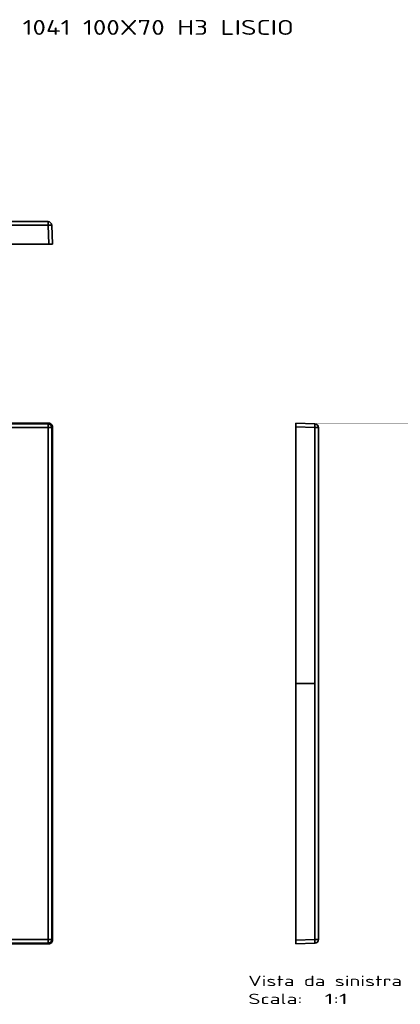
# Model space of a CAD drawing. Extents: x 94 to 1562, y -11 to 1313.
# Tile 3 of 3: x 1051 to 1562, y -11 to 1313. Entities that reach past the tile are written whole.
import ezdxf
from ezdxf.enums import TextEntityAlignment as Align

# ---------------------------------------------------------------- set-up
doc = ezdxf.new("R2010")
doc.units = 0
doc.layers.get('0').update_dxf_attribs({"lineweight": 13})
doc.styles.get("Standard").update_dxf_attribs({"font": 'isocp.shx'})

# ---------------------------------------------------------------- blocks, each defined once
blk = doc.blocks.new('BLOCK30')
at = {"color": 7, "lineweight": 13}
blk.add_text('1041 100X70 H3 LISCIO', height=20, dxfattribs=at).set_placement((460, 872.2), (824.3, 872.2), align=Align.FIT)
blk = doc.blocks.new('BLOCK31')
at = {"color": 7, "lineweight": 35}
for p, q in [((495, 350), (0, 350)), ((0, 349.1), (494.1, 349.1)), ((494.1, 349.1), (0, 349.1)), ((500, 345), (500, 0)), ((494.1, 344.1), (-494.1, 344.1)), ((-494.1, 344.1), (494.1, 344.1)), ((494.1, -344.1), (494.1, 344.1)), ((494.1, 344.1), (494.1, -344.1)), ((499.1, 0), (499.1, 344.1)), ((499.1, 344.1), (499.1, 0)), ((499.1, -344.1), (499.1, 0)), ((499.1, -344.1), (499.1, 0)), ((500, -345), (500, 0)), ((-494.1, -344.1), (494.1, -344.1)), ((494.1, -344.1), (-494.1, -344.1)), ((0, -349.1), (494.1, -349.1)), ((0, -349.1), (494.1, -349.1)), ((495, -350), (0, -350))]:
    blk.add_line(p, q, dxfattribs=at)
at = {"color": 7, "lineweight": 35, "ltscale": 0.031699}
for p, q in [((495, 350), (494.1, 349.1)), ((495, 350), (494.1, 349.1)), ((499.1, 344.1), (500, 345)), ((500, 345), (499.1, 344.1)), ((500, -345), (499.1, -344.1)), ((500, -345), (499.1, -344.1)), ((495, -350), (494.1, -349.1)), ((494.1, -349.1), (495, -350))]:
    blk.add_line(p, q, dxfattribs=at)
at = {"color": 7, "lineweight": 35, "ltscale": 0.124924}
for p, q in [((494.1, 344.1), (494.1, 349.1)), ((494.1, 349.1), (494.1, 344.1)), ((494.1, 344.1), (499.1, 344.1)), ((499.1, 344.1), (494.1, 344.1)), ((499.1, -344.1), (494.1, -344.1)), ((494.1, -344.1), (499.1, -344.1)), ((494.1, -344.1), (494.1, -349.1))]:
    blk.add_line(p, q, dxfattribs=at)
at = {"color": 7, "lineweight": 35, "ltscale": 0.022414}
blk.add_line((499.1, 0), (500, 0), dxfattribs=at)
blk.add_line((499.1, 0), (500, 0), dxfattribs=at)
at = {"color": 7, "lineweight": 35, "ltscale": 0.124925}
blk.add_line((494.1, -349.1), (494.1, -344.1), dxfattribs=at)
at = {"color": 7, "lineweight": 35}
for centre, start, end in [((494.1, 344.1), 0.0855, 89.9145), ((495, 345), 359.9842, 90.0158), ((494.1, -344.1), 270.0852, 359.9152), ((495, -345), 269.9842, 0.0158)]:
    blk.add_arc(centre, 5, start, end, dxfattribs=at)
for centre, major_axis, end_param in [((494.1, 344.1), (3.54, -3.54), 2.355585), ((494.1, -344.1), (-3.54, -3.54), 2.355586)]:
    blk.add_ellipse(centre, major_axis=major_axis, ratio=0.998783, start_param=0.786007, end_param=end_param, dxfattribs=at)
blk = doc.blocks.new('BLOCK33')
at = {"color": 7, "lineweight": 35, "ltscale": 0.120638}
for p, q in [((-494.1, 30.5), (-494.1, 25.7)), ((-494.1, 25.7), (-494.1, 30.5)), ((494.1, 30.5), (494.1, 25.7))]:
    blk.add_line(p, q, dxfattribs=at)
at = {"color": 7, "lineweight": 35}
for p, q in [((-494.1, 30.5), (494.1, 30.5)), ((494.1, 30.5), (-494.1, 30.5)), ((-499.1, 25.7), (-500, 0)), ((-500, 0), (-499.1, 25.7)), ((-499.1, 25.7), (-500, 0)), ((-500, 0), (-499.1, 25.7)), ((-495, 0), (-494.1, 25.7)), ((-495, 0), (-494.1, 25.7)), ((0, 25.7), (-494.1, 25.7)), ((-494.1, 25.7), (0, 25.7)), ((0, 25.7), (0, 0)), ((0, 25.7), (494.1, 25.7)), ((0, 25.7), (0, 0)), ((0, 25.7), (494.1, 25.7)), ((495, 0), (494.1, 25.7)), ((494.1, 25.7), (495, 0)), ((500, 0), (499.1, 25.7)), ((500, 0), (499.1, 25.7)), ((-495, 0), (0, 0)), ((-495, 0), (0, 0)), ((495, 0), (0, 0)), ((495, 0), (0, 0))]:
    blk.add_line(p, q, dxfattribs=at)
at = {"color": 7, "lineweight": 35, "ltscale": 0.120661}
blk.add_line((494.1, 25.7), (494.1, 30.5), dxfattribs=at)
at = {"color": 7, "lineweight": 35, "ltscale": 0.124924}
for p, q in [((-500, 0), (-495, 0)), ((500, 0), (495, 0)), ((-495, 0), (-500, 0)), ((495, 0), (500, 0))]:
    blk.add_line(p, q, dxfattribs=at)
at = {"color": 7, "lineweight": 35}
for centre, start, end in [((-494.1, 25.5), 90, 178), ((-494.1, 25.5), 90, 178), ((494.1, 25.5), 2, 90), ((494.1, 25.5), 2, 90)]:
    blk.add_arc(centre, 5, start, end, dxfattribs=at)
for centre, major_axis, start_param, end_param in [((-494.1, 25.5), (-5, 0.17), 4.713607, 6.283185), ((494.1, 25.5), (-5, -0.17), 3.141593, 4.711171)]:
    blk.add_ellipse(centre, major_axis=major_axis, ratio=0.034878, start_param=start_param, end_param=end_param, dxfattribs=at)
for points, knots in [([(-494.1, 25.7), (-495, 25.7), (-495.9, 25.7), (-496.8, 25.7), (-497.9, 25.8), (-498.7, 25.7), (-498.9, 25.7), (-499, 25.7), (-499.1, 25.7), (-499.1, 25.7), (-499.1, 25.7), (-499.1, 25.7)], [0, 0, 0, 0, 0, 0, 7.069393, 7.069393, 7.069393, 10.123269, 10.123269, 10.123269, 10.938386, 10.938386, 10.938386, 10.938386, 10.938386, 10.938386]), ([(499.1, 25.7), (499.1, 25.7), (499, 25.7), (498.9, 25.7), (498.7, 25.7), (498.3, 25.7), (498.2, 25.7), (498, 25.7), (497.8, 25.7), (497.7, 25.7), (497.3, 25.7), (496.8, 25.7), (496.4, 25.7), (495.9, 25.7), (495.4, 25.7), (495.2, 25.7), (495.1, 25.7), (495, 25.7), (495, 25.7), (494.9, 25.7), (494.9, 25.7), (494.9, 25.7), (494.8, 25.7), (494.7, 25.7), (494.7, 25.7), (494.6, 25.7), (494.4, 25.7), (494.4, 25.7), (494.3, 25.7), (494.3, 25.7), (494.3, 25.7), (494.2, 25.7), (494.2, 25.7), (494.2, 25.7), (494.2, 25.7), (494.1, 25.7), (494.1, 25.7), (494.1, 25.7), (494.1, 25.7), (494.1, 25.7), (494.1, 25.7), (494.1, 25.7), (494.1, 25.7), (494.1, 25.7), (494.1, 25.7), (494.1, 25.7), (494.1, 25.7), (494.1, 25.7), (494.1, 25.7), (494.1, 25.7), (494.1, 25.7)], [0, 0, 0, 0, 0, 0, 3.363977, 3.363977, 3.363977, 4.513755, 4.513755, 4.513755, 5.686825, 5.686825, 5.686825, 9.380438, 9.380438, 9.380438, 10.504239, 10.504239, 10.504239, 10.584515, 10.584515, 10.584515, 10.664791, 10.664791, 10.664791, 11.406216, 11.406216, 11.406216, 11.730949, 11.730949, 11.730949, 11.893316, 11.893316, 11.893316, 12.055684, 12.055684, 12.055684, 12.070537, 12.070537, 12.070537, 12.08539, 12.08539, 12.08539, 12.09299, 12.09299, 12.09299, 12.100591, 12.100591, 12.100591, 12.115789, 12.115789, 12.115789, 12.115789, 12.115789, 12.115789])]:
    blk.add_open_spline(points, degree=5, knots=knots, dxfattribs=at)
blk = doc.blocks.new('BLOCK34')
at = {"color": 7, "lineweight": 13}
for s, p, p2 in [('Vista da sinistra', (-63.8, -406.8), (142.6, -406.8)), ('Scala:', (-63.8, -431), (9, -431)), ('  1:1', (9, -431), (69.8, -431))]:
    blk.add_text(s, height=14, dxfattribs=at).set_placement(p, p2, align=Align.FIT)
blk = doc.blocks.new('BLOCK35')
at = {"color": 7, "lineweight": 35}
for p, q in [((25.7, 349.1), (0, 350)), ((0, 350), (25.7, 349.1)), ((25.7, 349.1), (0, 350)), ((0, 350), (25.7, 349.1)), ((0, 345), (0, 0)), ((0, 345), (25.7, 344.1)), ((0, 345), (25.7, 344.1)), ((0, 345), (0, 0)), ((25.7, 344.1), (25.7, 0)), ((25.7, 344.1), (25.7, 0)), ((30.5, -344.1), (30.5, 344.1)), ((30.5, 344.1), (30.5, -344.1)), ((25.7, 0), (0, 0)), ((0, -345), (0, 0)), ((25.7, 0), (0, 0)), ((0, -345), (0, 0)), ((25.7, -344.1), (25.7, 0)), ((25.7, 0), (25.7, -344.1)), ((25.7, -344.1), (0, -345)), ((0, -345), (25.7, -344.1)), ((0, -350), (25.7, -349.1)), ((0, -350), (25.7, -349.1))]:
    blk.add_line(p, q, dxfattribs=at)
at = {"color": 7, "lineweight": 35, "ltscale": 0.124924}
for p, q in [((0, 350), (0, 345)), ((0, 345), (0, 350)), ((0, -345), (0, -350)), ((0, -350), (0, -345))]:
    blk.add_line(p, q, dxfattribs=at)
at = {"color": 7, "lineweight": 35, "ltscale": 0.120638}
for p, q in [((25.7, 344.1), (30.5, 344.1)), ((30.5, 344.1), (25.7, 344.1)), ((25.7, -344.1), (30.5, -344.1)), ((30.5, -344.1), (25.7, -344.1))]:
    blk.add_line(p, q, dxfattribs=at)
at = {"color": 7, "lineweight": 35}
for centre, start, end in [((25.5, 344.1), 360, 88.0108), ((25.5, 344.1), 0, 88), ((25.5, -344.1), 272, 0), ((25.5, -344.1), 272, 360)]:
    blk.add_arc(centre, 5, start, end, dxfattribs=at)
for centre, major_axis, start_param, end_param in [((25.5, 344.1), (0.17, 5), 4.713607, 6.283185), ((25.5, -344.1), (-0.17, 5), 3.141593, 4.711171)]:
    blk.add_ellipse(centre, major_axis=major_axis, ratio=0.034878, start_param=start_param, end_param=end_param, dxfattribs=at)
for points, knots in [([(25.7, 344.1), (25.7, 344.4), (25.7, 344.7), (25.7, 345), (25.7, 345.7), (25.7, 346.3), (25.7, 346.7), (25.7, 347.1), (25.7, 347.4), (25.7, 347.6), (25.7, 348), (25.7, 348.3), (25.7, 348.6), (25.7, 348.8), (25.7, 348.9), (25.7, 349), (25.7, 349), (25.7, 349), (25.7, 349), (25.7, 349), (25.7, 349), (25.7, 349), (25.7, 349), (25.7, 349), (25.7, 349), (25.7, 349), (25.7, 349), (25.7, 349), (25.7, 349), (25.7, 349), (25.7, 349.1), (25.7, 349.1), (25.7, 349.1), (25.7, 349.1), (25.7, 349.1), (25.7, 349.1), (25.7, 349.1), (25.7, 349.1), (25.7, 349.1), (25.7, 349.1), (25.7, 349.1), (25.7, 349.1)], [0, 0, 0, 0, 0, 0, 2.632024, 2.632024, 2.632024, 5.28949, 5.28949, 5.28949, 6.517037, 6.517037, 6.517037, 9.967506, 9.967506, 9.967506, 10.650212, 10.650212, 10.650212, 10.718494, 10.718494, 10.718494, 10.786776, 10.786776, 10.786776, 10.855064, 10.855064, 10.855064, 10.923353, 10.923353, 10.923353, 11.059917, 11.059917, 11.059917, 11.771989, 11.771989, 11.771989, 11.970403, 11.970403, 11.970403, 11.97187, 11.97187, 11.97187, 11.97187, 11.97187, 11.97187]), ([(30.5, -298.8), (30.5, -298.8), (30.5, -298.7), (30.5, -298.7), (30.5, -298.5), (30.5, -298.3), (30.5, -298.2), (30.5, -297.9), (30.5, -297.7), (30.5, -297.5), (30.5, -297.3), (30.5, -297), (30.5, -297), (30.5, -296.8), (30.5, -296.6), (30.5, -296.5), (30.5, -296.4), (30.5, -296.3), (30.5, -296.2), (30.5, -296.2), (30.5, -296.1), (30.5, -296.1), (30.5, -296), (30.5, -296), (30.5, -295.9), (30.5, -295.9), (30.5, -295.9), (30.5, -295.9), (30.5, -295.9), (30.5, -295.8)], [0, 0, 0, 0, 0, 0, 1.422249, 1.422249, 1.422249, 2.469772, 2.469772, 2.469772, 3.668279, 3.668279, 3.668279, 4.293207, 4.293207, 4.293207, 4.959278, 4.959278, 4.959278, 5.282572, 5.282572, 5.282572, 5.44422, 5.44422, 5.44422, 5.605868, 5.605868, 5.605868, 5.688129, 5.688129, 5.688129, 5.688129, 5.688129, 5.688129]), ([(25.7, -349.1), (25.7, -349.1), (25.7, -349), (25.7, -348.9), (25.8, -348.2), (25.8, -347), (25.7, -346.1), (25.7, -345.1), (25.7, -344.1)], [0, 0, 0, 0, 0, 0, 3.278725, 3.278725, 3.278725, 10.916333, 10.916333, 10.916333, 10.916333, 10.916333, 10.916333])]:
    blk.add_open_spline(points, degree=5, knots=knots, dxfattribs=at)

msp = doc.modelspace()

# ---------------------------------------------------------------- block references
at = {"lineweight": 0}
for name, p in [('BLOCK30', (594.5, 420.5)), ('BLOCK33', (594.5, 1011.1)), ('BLOCK31', (594.5, 420.5)), ('BLOCK35', (1421.4, 420.5)), ('BLOCK34', (1421.4, 420.5))]:
    msp.add_blockref(name, p, dxfattribs=at)

doc.saveas('drawing.dxf')
